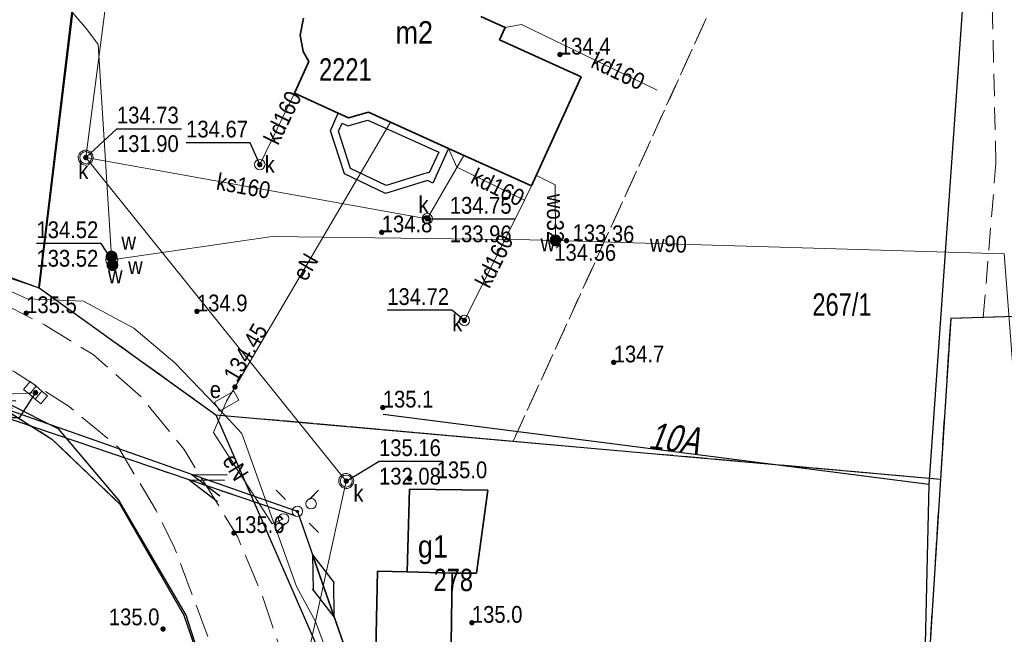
# Model space of a CAD drawing. Header units: metres. Extents: x 5548743 to 5556416, y 5707500 to 5714000.
# Tile 27 of 203: x 5551411 to 5551477, y 5711425 to 5711466. Entities that reach past the tile are written whole.
import ezdxf
from ezdxf.enums import TextEntityAlignment as Align

# ---------------------------------------------------------------- set-up
doc = ezdxf.new("R2010")
doc.units = ezdxf.units.M
doc.header["$MEASUREMENT"] = 0
for name, pattern in [('1.5_0.75', [2.25, 1.5, -0.75]), ('2.25_0.75', [3, 2.25, -0.75]), ('219-1000', [0]), ('suep_nn_1000', [0])]:
    doc.linetypes.add(name, pattern=pattern)
doc.layers.get('0').update_dxf_attribs({"color": 2, "linetype": 'CONTINUOUS', "lineweight": 5})
for name, color, linetype in [('211-numer działki ewidencyjnej', 7, 'CONTINUOUS'), ('217-kontur klasyfikacyjny', 7, 'CONTINUOUS'), ('218-kontur użytku gruntowego', 7, 'CONTINUOUS'), ('219-działka ewidencyjna', 7, 'CONTINUOUS'), ('238-Punkt adresowy budynku', 7, 'CONTINUOUS'), ('312-budynek ewidencyjny', 7, 'CONTINUOUS'), ('312-oznaczenie budynku ewidencyjnego', 7, 'CONTINUOUS'), ('312-oznaczenie budynku ewidencyjnego-Atr117', 7, 'CONTINUOUS'), ('jezdnia', 7, 'CONTINUOUS'), ('kratka ściekowa', 7, 'CONTINUOUS'), ('latarnia', 7, 'CONTINUOUS'), ('ogrodzenie trwałe', 7, 'CONTINUOUS'), ('pikieta naturalna', 7, 'CONTINUOUS'), ('pikieta naturalna-Atr2', 7, 'CONTINUOUS'), ('przewód elektroenergetyczny niskiego napięcia', 7, 'CONTINUOUS'), ('przewód elektroenergetyczny niskiego napięcia - ob. projektowany', 7, 'CONTINUOUS'), ('przewód elektroenergetyczny podziemny', 7, 'CONTINUOUS'), ('przewód elektroenergetyczny podziemny-Atr1', 7, 'CONTINUOUS'), ('przewód kanalizacyjny', 7, 'CONTINUOUS'), ('przewód kanalizacyjny-Atr1', 7, 'CONTINUOUS'), ('przewód telekomunikacyjny podziemny', 7, 'CONTINUOUS'), ('przewód wodociągowy', 7, 'CONTINUOUS'), ('przewód wodociągowy-Atr1', 7, 'CONTINUOUS'), ('rzedna', 7, 'CONTINUOUS'), ('rzedna-Atr2', 7, 'CONTINUOUS'), ('rzedna-Atr3', 7, 'CONTINUOUS'), ('studnia kanalizacyjna', 7, 'CONTINUOUS'), ('studnia kanalizacyjna-Atr17', 7, 'CONTINUOUS'), ('szafa elektroenergetyczna lub kontener', 7, 'CONTINUOUS'), ('szafa elektroenergetyczna lub kontener-Atr17', 7, 'CONTINUOUS'), ('taras', 7, 'CONTINUOUS'), ('właz do komory lub kanału - okrągły', 7, 'CONTINUOUS'), ('właz do komory lub kanału - okrągły-Atr17', 7, 'CONTINUOUS'), ('zasuwa lub zawór', 7, 'CONTINUOUS'), ('zasuwa lub zawór-Atr17', 7, 'CONTINUOUS')]:
    doc.layers.add(name, color=color, linetype=linetype)
doc.styles.get("Standard").update_dxf_attribs({"font": 'Working1250', "width": 0.75})
doc.linetypes.add('902-1000', pattern='A,5,0,[1,ksztalty.shx,S=1,R=0,X=0,Y=0],5', length=10)

# ---------------------------------------------------------------- blocks, each defined once
blk = doc.blocks.new('PW01')
at = {"linetype": 'Continuous', "lineweight": 13}
h = blk.add_hatch(color=0, dxfattribs=at)
edge = h.paths.add_edge_path()
edge.add_arc((0, 0), 0.18, 0, 360)
blk = doc.blocks.new('US05')
at = {"color": 0, "linetype": 'Continuous', "lineweight": 13}
for p, q in [((-0.75, -0.35), (-0.75, 0.35)), ((-0.75, 0.35), (-0.25, 0.35)), ((-0.25, -0.35), (-0.25, 0.35)), ((-0.25, 0.35), (0.25, 0.35)), ((0.25, -0.35), (0.25, 0.35)), ((0.25, 0.35), (0.75, 0.35)), ((0.75, -0.35), (0.75, 0.35)), ((-0.75, -0.35), (-0.25, -0.35)), ((-0.25, -0.35), (0.25, -0.35)), ((0.25, -0.35), (0.75, -0.35))]:
    blk.add_line(p, q, dxfattribs=at)
blk = doc.blocks.new('US22')
at = {"color": 0, "linetype": 'Continuous', "lineweight": 0}
blk.add_circle((0, 0), 0.4, dxfattribs=at)
blk = doc.blocks.new('US25')
at = {"linetype": 'Continuous', "lineweight": 13}
h = blk.add_hatch(color=0, dxfattribs=at)
edge = h.paths.add_edge_path()
edge.add_arc((0, 0), 0.4, 0, 360)
blk = doc.blocks.new('US18')
at = {"color": 0, "linetype": 'Continuous', "lineweight": 13}
for p, q in [((-0.75, -0.35), (-0.75, 0.35)), ((-0.75, 0.35), (0.75, 0.35)), ((0.75, -0.35), (0.75, 0.35)), ((-0.75, -0.35), (0.75, -0.35))]:
    blk.add_line(p, q, dxfattribs=at)
blk = doc.blocks.new('US15')
at = {"color": 0, "linetype": 'Continuous', "lineweight": 13}
blk.add_circle((0, 0), 0.35, dxfattribs=at)
blk = doc.blocks.new('SM05')
at = {"color": 0, "linetype": 'Continuous', "lineweight": 13}
blk.add_circle((0, 0), 0.35, dxfattribs=at)
blk = doc.blocks.new('SUEOM')
at = {"linetype": 'Continuous'}
h = blk.add_hatch(color=0, dxfattribs=at)
h.dxf.hatch_style = 1
h.paths.add_polyline_path([(0.045, 0, 1), (-0.045, 0, 1)])
at = {"color": 0, "linetype": 'Continuous'}
for p, q in [((-0.797, 0.797), (-1.325, 1.328)), ((0.796, 0.797), (1.324, 1.328)), ((-0.797, -0.794), (-1.325, -1.324)), ((0.796, -0.794), (1.324, -1.324))]:
    blk.add_line(p, q, dxfattribs=at)
blk.add_circle((0, 0), 0.068, dxfattribs=at)
blk = doc.blocks.new('SM01')
at = {"color": 0, "linetype": 'Continuous', "lineweight": 13}
for p, q in [((-0.848, 0.848), (-1.414, 1.414)), ((0.849, 0.848), (1.414, 1.414)), ((-0.848, -0.849), (-1.414, -1.414)), ((0.849, -0.849), (1.414, -1.414))]:
    blk.add_line(p, q, dxfattribs=at)
blk.add_circle((0, 0), 0.35, dxfattribs=at)
blk = doc.blocks.new('SUEP1')
at = {"color": 0, "linetype": 'Continuous'}
for p, q in [((7.5, 0), (5.25, 0.75)), ((22.5, 0), (20.25, 0.75)), ((0, 0), (7.5, 0)), ((7.5, 0), (5.25, -0.75)), ((7.5, 0), (22.5, 0)), ((22.5, 0), (20.25, -0.75))]:
    blk.add_line(p, q, dxfattribs=at)

msp = doc.modelspace()

# ---------------------------------------------------------------- linework, layer by layer
at = {"layer": '217-kontur klasyfikacyjny', "color": 3, "linetype": '1.5_0.75', "lineweight": 18, "flags": 128}
for points in [[(5551412.32, 5711448.47), (5551416.7, 5711484.7)], [(5551476.42, 5711456.83), (5551475.8, 5711483.31)], [(5551457.01, 5711466.53), (5551444.08, 5711438.2)], [(5551475.57, 5711446.52), (5551476.42, 5711456.83)], [(5551407.64, 5711450.06), (5551412.32, 5711448.47)], [(5551481.42, 5711446.69), (5551475.57, 5711446.52)], [(5551473.39, 5711446.45), (5551472.7, 5711435.65)], [(5551472.7, 5711435.65), (5551473.39, 5711446.45)], [(5551475.57, 5711446.52), (5551473.39, 5711446.45)], [(5551473.39, 5711446.45), (5551475.57, 5711446.52)], [(5551413.17, 5711438.34), (5551406.67, 5711442.43)], [(5551424.16, 5711439.97), (5551432.31, 5711421.27)], [(5551444.08, 5711438.2), (5551424.16, 5711439.97)], [(5551417.73, 5711433.98), (5551413.17, 5711438.34)], [(5551444.08, 5711438.2), (5551472.7, 5711435.65)], [(5551472.7, 5711435.65), (5551444.08, 5711438.2)], [(5551472.7, 5711435.65), (5551469.09, 5711378.43)], [(5551469.09, 5711378.43), (5551472.7, 5711435.65)], [(5551422.02, 5711426.53), (5551417.73, 5711433.98)], [(5551425.21, 5711417.22), (5551422.02, 5711426.53)]]:
    msp.add_lwpolyline(points, dxfattribs=at)
at = {"layer": '218-kontur użytku gruntowego', "color": 70, "linetype": '1.5_0.75', "lineweight": 18, "flags": 128}
for points in [[(5551412.32, 5711448.47), (5551416.7, 5711484.7)], [(5551416.7, 5711484.7), (5551412.32, 5711448.47)], [(5551476.42, 5711456.83), (5551475.8, 5711483.31)], [(5551444.08, 5711438.2), (5551457.01, 5711466.53)], [(5551457.01, 5711466.53), (5551444.08, 5711438.2)], [(5551475.57, 5711446.52), (5551476.42, 5711456.83)], [(5551412.32, 5711448.47), (5551407.64, 5711450.06)], [(5551407.64, 5711450.06), (5551412.32, 5711448.47)], [(5551424.16, 5711439.97), (5551412.32, 5711448.47)], [(5551412.32, 5711448.47), (5551424.16, 5711439.97)], [(5551481.42, 5711446.69), (5551475.57, 5711446.52)], [(5551473.39, 5711446.45), (5551472.7, 5711435.65)], [(5551472.7, 5711435.65), (5551473.39, 5711446.45)], [(5551475.57, 5711446.52), (5551473.39, 5711446.45)], [(5551473.39, 5711446.45), (5551475.57, 5711446.52)], [(5551413.17, 5711438.34), (5551406.67, 5711442.43)], [(5551406.67, 5711442.43), (5551413.17, 5711438.34)], [(5551432.31, 5711421.27), (5551424.16, 5711439.97)], [(5551424.16, 5711439.97), (5551444.08, 5711438.2)], [(5551424.16, 5711439.97), (5551432.31, 5711421.27)], [(5551444.08, 5711438.2), (5551424.16, 5711439.97)], [(5551417.73, 5711433.98), (5551413.17, 5711438.34)], [(5551413.17, 5711438.34), (5551417.73, 5711433.98)], [(5551444.08, 5711438.2), (5551472.7, 5711435.65)], [(5551472.7, 5711435.65), (5551444.08, 5711438.2)], [(5551472.7, 5711435.65), (5551469.09, 5711378.43)], [(5551469.09, 5711378.43), (5551472.7, 5711435.65)], [(5551422.02, 5711426.53), (5551417.73, 5711433.98)], [(5551417.73, 5711433.98), (5551422.02, 5711426.53)], [(5551425.21, 5711417.22), (5551422.02, 5711426.53)], [(5551422.02, 5711426.53), (5551425.21, 5711417.22)]]:
    msp.add_lwpolyline(points, dxfattribs=at)
at = {"layer": '219-działka ewidencyjna', "color": 94, "linetype": '219-1000', "lineweight": 30, "flags": 128}
for points in [[(5551418.88, 5711502.7), (5551412.32, 5711448.47)], [(5551407.64, 5711450.06), (5551412.32, 5711448.47)], [(5551412.32, 5711448.47), (5551424.16, 5711439.97)], [(5551473.39, 5711446.45), (5551481.42, 5711446.69)], [(5551473.39, 5711446.45), (5551472.7, 5711435.65)], [(5551406.67, 5711442.43), (5551413.17, 5711438.34)], [(5551424.16, 5711439.97), (5551472.7, 5711435.65)], [(5551424.16, 5711439.97), (5551432.31, 5711421.27)], [(5551413.17, 5711438.34), (5551417.73, 5711433.98)], [(5551472.7, 5711435.65), (5551469.09, 5711378.43)], [(5551417.73, 5711433.98), (5551422.02, 5711426.53)], [(5551422.02, 5711426.53), (5551425.21, 5711417.22)]]:
    msp.add_lwpolyline(points, dxfattribs=at)
at = {"layer": '312-budynek ewidencyjny', "color": 252, "linetype": 'Continuous', "lineweight": 35, "flags": 128}
for points in [[(5551429.81, 5711465.43), (5551430.04, 5711466.55)], [(5551441.9, 5711466.67), (5551443.54, 5711465.93)], [(5551443.54, 5711465.93), (5551443.16, 5711465.11)], [(5551430.01, 5711464.32), (5551429.81, 5711465.43)], [(5551443.16, 5711465.11), (5551448.63, 5711462.63)], [(5551430.38, 5711463.65), (5551430.01, 5711464.32)], [(5551429.42, 5711461.52), (5551430.38, 5711463.65)], [(5551448.63, 5711462.63), (5551445.31, 5711455.31)], [(5551432.36, 5711460.19), (5551429.42, 5711461.52)], [(5551433.04, 5711459.88), (5551432.36, 5711460.19)], [(5551434.38, 5711460.26), (5551433.04, 5711459.88)], [(5551439.75, 5711457.83), (5551434.38, 5711460.26)], [(5551445.31, 5711455.31), (5551439.75, 5711457.83)], [(5551436.98, 5711429.43), (5551437.13, 5711434.97)], [(5551437.13, 5711434.97), (5551442.37, 5711434.92)], [(5551442.37, 5711434.92), (5551441.63, 5711429.35)], [(5551434.79, 5711419.92), (5551434.99, 5711429.48)], [(5551434.99, 5711429.48), (5551436.98, 5711429.43)], [(5551439.98, 5711429.35), (5551436.98, 5711429.43)], [(5551436.98, 5711429.43), (5551439.98, 5711429.35)], [(5551439.98, 5711429.35), (5551439.85, 5711419.85)], [(5551441.63, 5711429.35), (5551439.98, 5711429.35)]]:
    msp.add_lwpolyline(points, dxfattribs=at)
at = {"layer": 'jezdnia', "color": 252, "linetype": '2.25_0.75', "lineweight": 18, "flags": 128}
msp.add_lwpolyline([(5551172.09, 5711540.78), (5551175.55, 5711541.48), (5551179.08, 5711541.81), (5551182.67, 5711541.28), (5551184.52, 5711540.66), (5551199.48, 5711533.25), (5551229.75, 5711519.43), (5551232.58, 5711518.54), (5551237.97, 5711517.08), (5551246, 5711516), (5551265.86, 5711515.51), (5551285.84, 5711514.34), (5551298.12, 5711510.6), (5551299.87, 5711510.1), (5551304.6, 5711507.06), (5551344.36, 5711475.83), (5551354.22, 5711468.39), (5551360.8, 5711464.06), (5551374.1, 5711456.68), (5551402.05, 5711446.48), (5551407.78, 5711444.12), (5551410.66, 5711442.85), (5551414.33, 5711440.51), (5551417.63, 5711437.78), (5551420.15, 5711433.54), (5551421.37, 5711431.1), (5551426.56, 5711417.26), (5551432.01, 5711390.13), (5551431.87, 5711377.29), (5551426.97, 5711372.97), (5551427.74, 5711369.97), (5551440.19, 5711371.8), (5551450.56, 5711371.32), (5551462.05, 5711371.81), (5551478.14, 5711373.67), (5551488.68, 5711375.38), (5551516.03, 5711380.25), (5551543.48, 5711385.9), (5551551.63, 5711387.01), (5551565.67, 5711387.79), (5551572.21, 5711387.75), (5551583.47, 5711386.8), (5551583.96, 5711391.49), (5551566.2, 5711392.76), (5551550.45, 5711392.17), (5551542.24, 5711391.21), (5551487.59, 5711380.11), (5551461.08, 5711375.98), (5551449.46, 5711376.1), (5551446.32, 5711376.39), (5551441.41, 5711378.14), (5551439.66, 5711379.88), (5551437.86, 5711383.43), (5551436.13, 5711391.22), (5551429.65, 5711420.76), (5551427.26, 5711427.87), (5551425.61, 5711431.8), (5551422.03, 5711437.63), (5551419.19, 5711441.14), (5551415.93, 5711444.01), (5551412.67, 5711446), (5551409.41, 5711447.67), (5551403.68, 5711450.03), (5551375.77, 5711460.32), (5551363.25, 5711467.22), (5551356.64, 5711471.51), (5551346.66, 5711478.8), (5551307.36, 5711510.62), (5551302.62, 5711513.66), (5551298.56, 5711514.88), (5551286.23, 5711518.17), (5551273.73, 5711520.21), (5551268.88, 5711520.25), (5551264.12, 5711520.29), (5551254.29, 5711520.53), (5551243.63, 5711521.23), (5551236.96, 5711522.3), (5551231.68, 5711523.72), (5551223.67, 5711526.93), (5551218.56, 5711529.25), (5551196.45, 5711540.28), (5551189.04, 5711543.29), (5551182.56, 5711546.16), (5551169.98, 5711545.84), (5551167.74, 5711545.19)], close=True, dxfattribs=at)
at = {"layer": 'ogrodzenie trwałe', "color": 252, "linetype": '902-1000', "lineweight": 25, "flags": 128}
for points in [[(5551386.29, 5711458.09), (5551412.29, 5711448.47), (5551418.64, 5711501.4), (5551475.3, 5711483.27), (5551471.93, 5711435.28), (5551435.36, 5711439.98)], [(5551425.16, 5711417.17), (5551422.16, 5711426.53), (5551417.66, 5711434.24), (5551413.63, 5711439.01), (5551406.97, 5711442.35), (5551400.96, 5711444.12), (5551390.57, 5711446.91), (5551382.05, 5711447.48)], [(5551471.93, 5711435.28), (5551471.5, 5711416.84), (5551470.35, 5711392.23), (5551468.09, 5711392.27)]]:
    msp.add_lwpolyline(points, dxfattribs=at)
at = {"layer": 'przewód elektroenergetyczny niskiego napięcia', "color": 1, "linetype": 'suep_nn_1000', "lineweight": 18, "flags": 128}
for points in [[(5551384.89, 5711449.18), (5551429.62, 5711433.49)], [(5551429.62, 5711433.49), (5551384.89, 5711449.18)], [(5551429.62, 5711433.49), (5551438.04, 5711409.33)]]:
    msp.add_lwpolyline(points, dxfattribs=at)
at = {"layer": 'przewód elektroenergetyczny niskiego napięcia - ob. projektowany', "color": 1, "linetype": '2.25_0.75', "lineweight": 18, "flags": 128}
msp.add_lwpolyline([(5551429.47, 5711433.18), (5551384.82, 5711448.38)], dxfattribs=at)
at = {"layer": 'przewód elektroenergetyczny podziemny', "color": 1, "linetype": 'Continuous', "lineweight": 18, "flags": 128}
for points in [[(5551435.86, 5711459.59), (5551425.44, 5711441.83), (5551424.88, 5711440.88)], [(5551424.88, 5711440.88), (5551424.01, 5711438.78), (5551427.92, 5711432.66), (5551428.7, 5711432.98)]]:
    msp.add_lwpolyline(points, dxfattribs=at)
at = {"layer": 'przewód kanalizacyjny', "color": 34, "linetype": 'Continuous', "lineweight": 18, "flags": 128}
for points in [[(5551248.99, 5711626.03), (5551264.5, 5711613.67), (5551273.27, 5711606.28), (5551302.49, 5711596.19), (5551334.97, 5711595.59), (5551372.21, 5711602.16), (5551376.68, 5711602.39), (5551379.2, 5711547.02), (5551371.73, 5711524.35), (5551421.06, 5711509.2), (5551418.45, 5711480.42), (5551415.44, 5711457.21), (5551432.89, 5711435.52), (5551428.39, 5711415), (5551432.87, 5711392.48), (5551435.75, 5711372.47)], [(5551443.54, 5711465.93), (5551444.64, 5711466.13), (5551453.72, 5711461.74)], [(5551427.1, 5711456.74), (5551429.42, 5711461.52)], [(5551440.77, 5711457.36), (5551438.32, 5711453.11), (5551415.44, 5711457.21)], [(5551444.83, 5711454.35), (5551440.31, 5711456.57), (5551439.75, 5711457.83)], [(5551445.31, 5711455.31), (5551444.83, 5711454.35), (5551440.81, 5711446.29)], [(5551380.86, 5711439.98), (5551411.99, 5711441.44)]]:
    msp.add_lwpolyline(points, dxfattribs=at)
at = {"layer": 'przewód telekomunikacyjny podziemny', "color": 30, "linetype": 'Continuous', "lineweight": 18, "flags": 128}
msp.add_lwpolyline([(5551441.51, 5711378.91), (5551439.2, 5711381.74), (5551438.07, 5711383.74), (5551437.35, 5711390.3), (5551431.96, 5711393.66), (5551435.92, 5711400.56), (5551435.04, 5711407.64), (5551434.39, 5711411.06), (5551432.29, 5711422.19), (5551430.83, 5711426.11), (5551429.55, 5711428.45), (5551425.89, 5711438.72), (5551424.15, 5711440.59), (5551421.4, 5711443.46), (5551418.66, 5711445.78), (5551415.29, 5711447.59), (5551411.51, 5711447.74), (5551406.27, 5711450.13)], dxfattribs=at)
at = {"layer": 'przewód wodociągowy', "color": 5, "linetype": 'Continuous', "lineweight": 18, "flags": 128}
for points in [[(5551480.77, 5711401.27), (5551476.97, 5711450.75), (5551447.65, 5711451.64), (5551446.91, 5711451.66), (5551445.16, 5711451.7), (5551427.94, 5711451.91), (5551417.18, 5711450.36), (5551417.17, 5711450.58), (5551416.28, 5711464.79), (5551415.48, 5711465.84), (5551403.09, 5711480.25), (5551404.15, 5711480.46), (5551388.98, 5711501.01), (5551338.01, 5711525.36), (5551334.95, 5711526.78), (5551317.77, 5711533.04), (5551308.62, 5711535.46), (5551308.67, 5711537.37), (5551309.39, 5711546.08), (5551311.94, 5711560.48), (5551310.1, 5711570.58), (5551304.61, 5711576.85), (5551293.52, 5711582.76), (5551287.82, 5711583.9)], [(5551445.63, 5711456), (5551446.9, 5711455.38), (5551446.91, 5711451.66)], [(5551417.23, 5711450), (5551417.18, 5711450.36)]]:
    msp.add_lwpolyline(points, dxfattribs=at)
at = {"layer": 'rzedna-Atr2', "color": 252, "flags": 128}
for points in [[(5551415.44, 5711457.21), (5551417.53, 5711459.15), (5551421.86, 5711459.15)], [(5551427.1, 5711456.74), (5551426.46, 5711458.21), (5551422.169, 5711458.21)], [(5551438.32, 5711453.11), (5551439.83, 5711453.1), (5551444.16, 5711453.1)], [(5551417.18, 5711450.36), (5551416.47, 5711451.46), (5551412.139, 5711451.46)], [(5551440.81, 5711446.29), (5551439.97, 5711446.98), (5551435.64, 5711446.98)], [(5551412.08, 5711441.45), (5551410.98, 5711439.76), (5551406.649, 5711439.76)], [(5551432.89, 5711435.52), (5551435.09, 5711436.85), (5551439.365, 5711436.85)]]:
    msp.add_lwpolyline(points, dxfattribs=at)
at = {"layer": 'studnia kanalizacyjna', "color": 34, "linetype": 'Continuous', "lineweight": 18, "flags": 128}
for points in [[(5551415.94, 5711457.22), (5551415.93, 5711457.12), (5551415.9, 5711457.02), (5551415.84, 5711456.93), (5551415.78, 5711456.85), (5551415.7, 5711456.79), (5551415.6, 5711456.73), (5551415.5, 5711456.71), (5551415.4, 5711456.71), (5551415.3, 5711456.73), (5551415.2, 5711456.77), (5551415.12, 5711456.83), (5551415.04, 5711456.91), (5551414.98, 5711457), (5551414.95, 5711457.1), (5551414.94, 5711457.2), (5551414.94, 5711457.3), (5551414.97, 5711457.4), (5551415.03, 5711457.49), (5551415.1, 5711457.57), (5551415.18, 5711457.63), (5551415.28, 5711457.69), (5551415.38, 5711457.71), (5551415.48, 5711457.71), (5551415.58, 5711457.69), (5551415.68, 5711457.64), (5551415.76, 5711457.59), (5551415.83, 5711457.51), (5551415.89, 5711457.42), (5551415.92, 5711457.32)], [(5551433.28, 5711435.82), (5551433.34, 5711435.73), (5551433.38, 5711435.63), (5551433.39, 5711435.53), (5551433.38, 5711435.43), (5551433.35, 5711435.33), (5551433.3, 5711435.24), (5551433.23, 5711435.16), (5551433.15, 5711435.1), (5551433.05, 5711435.04), (5551432.95, 5711435.02), (5551432.85, 5711435.02), (5551432.75, 5711435.04), (5551432.65, 5711435.08), (5551432.57, 5711435.14), (5551432.5, 5711435.22), (5551432.43, 5711435.31), (5551432.4, 5711435.41), (5551432.39, 5711435.51), (5551432.4, 5711435.61), (5551432.42, 5711435.71), (5551432.48, 5711435.8), (5551432.55, 5711435.88), (5551432.63, 5711435.94), (5551432.73, 5711436), (5551432.83, 5711436.02), (5551432.93, 5711436.02), (5551433.03, 5711436), (5551433.13, 5711435.96), (5551433.21, 5711435.9)]]:
    msp.add_lwpolyline(points, close=True, dxfattribs=at)
at = {"layer": 'taras', "color": 252}
for p, q in [((5551431.83, 5711459.01), (5551432.36, 5711460.19)), ((5551432.36, 5711460.19), (5551433.04, 5711459.88)), ((5551433.04, 5711459.88), (5551434.38, 5711460.26)), ((5551434.38, 5711460.26), (5551439.75, 5711457.83)), ((5551432.365, 5711458.982), (5551432.61, 5711459.527)), ((5551432.61, 5711459.527), (5551432.999, 5711459.349)), ((5551432.999, 5711459.349), (5551434.341, 5711459.729)), ((5551434.341, 5711459.729), (5551439.089, 5711457.58)), ((5551432.78, 5711456.13), (5551431.83, 5711459.01)), ((5551433.188, 5711456.488), (5551432.365, 5711458.982)), ((5551439.089, 5711457.58), (5551438.458, 5711456.18)), ((5551439.75, 5711457.83), (5551438.7, 5711455.5)), ((5551435.53, 5711454.8), (5551432.78, 5711456.13)), ((5551435.57, 5711455.337), (5551433.188, 5711456.488)), ((5551438.383, 5711456.217), (5551435.57, 5711455.337)), ((5551438.458, 5711456.18), (5551438.383, 5711456.217)), ((5551438.34, 5711455.68), (5551435.53, 5711454.8)), ((5551438.7, 5711455.5), (5551438.34, 5711455.68))]:
    msp.add_line(p, q, dxfattribs=at)

# ---------------------------------------------------------------- block references
at = {"layer": 'kratka ściekowa', "color": 34, "linetype": 'Continuous', "lineweight": 18, "rotation": 320.274}
msp.add_blockref('US05', (5551412.08, 5711441.45), dxfattribs=at)
at = {"layer": 'latarnia', "color": 252, "linetype": 'Continuous', "lineweight": 18}
for name, p in [('SM01', (5551429.62, 5711433.49)), ('SUEOM', (5551429.62, 5711433.49)), ('SM05', (5551430.54, 5711434)), ('SM05', (5551428.7, 5711432.98))]:
    msp.add_blockref(name, p, dxfattribs=at)
at = {"layer": 'pikieta naturalna', "color": 252, "linetype": 'Continuous', "lineweight": 13}
for p in [(5551447.21, 5711464.12), (5551435.27, 5711452.2), (5551411.45, 5711446.78), (5551422.89, 5711446.9), (5551450.81, 5711443.48), (5551435.34, 5711440.45), (5551437.14, 5711435.67), (5551425.37, 5711432.04), (5551441.31, 5711426.02), (5551420.62, 5711425.6)]:
    msp.add_blockref('PW01', p, dxfattribs=at)
at = {"layer": 'przewód elektroenergetyczny niskiego napięcia', "color": 1, "linetype": 'Continuous', "lineweight": 18}
for p, rotation in [((5551429.62, 5711433.49), 160.671), ((5551429.62, 5711433.49), 289.214), ((5551438.04, 5711409.33), 109.214)]:
    msp.add_blockref('SUEP1', p, dxfattribs=dict(at, rotation=rotation))
at = {"layer": 'przewód elektroenergetyczny niskiego napięcia - ob. projektowany', "color": 1, "linetype": 'Continuous', "lineweight": 18, "rotation": 161.2}
msp.add_blockref('SUEP1', (5551429.47, 5711433.18), dxfattribs=at)
at = {"layer": 'rzedna', "color": 34, "linetype": 'Continuous', "lineweight": 18}
for p in [(5551415.44, 5711457.21), (5551427.1, 5711456.74), (5551432.89, 5711435.52)]:
    msp.add_blockref('PW01', p, dxfattribs=at)
at = {"layer": 'rzedna', "color": 252, "linetype": 'Continuous', "lineweight": 18}
for p in [(5551438.32, 5711453.11), (5551440.81, 5711446.29)]:
    msp.add_blockref('PW01', p, dxfattribs=at)
at = {"layer": 'rzedna', "color": 5, "linetype": 'Continuous', "lineweight": 18}
for p in [(5551446.91, 5711451.66), (5551417.18, 5711450.36)]:
    msp.add_blockref('PW01', p, dxfattribs=at)
at = {"layer": 'rzedna', "color": 5, "linetype": 'Continuous', "lineweight": 18, "rotation": 358.266}
msp.add_blockref('PW01', (5551447.65, 5711451.64), dxfattribs=at)
at = {"layer": 'rzedna', "color": 1, "linetype": 'Continuous', "lineweight": 18, "rotation": 59.593}
msp.add_blockref('PW01', (5551425.44, 5711441.83), dxfattribs=at)
at = {"layer": 'rzedna', "color": 34, "linetype": 'Continuous', "lineweight": 18, "rotation": 320.274}
msp.add_blockref('PW01', (5551412.08, 5711441.45), dxfattribs=at)
at = {"layer": 'studnia kanalizacyjna', "color": 34, "linetype": 'Continuous', "lineweight": 18}
for p in [(5551427.1, 5711456.74), (5551438.32, 5711453.11), (5551440.81, 5711446.29)]:
    msp.add_blockref('US15', p, dxfattribs=at)
at = {"layer": 'szafa elektroenergetyczna lub kontener', "color": 1, "linetype": 'Continuous', "lineweight": 18, "rotation": 29.745}
msp.add_blockref('US18', (5551424.88, 5711440.88), dxfattribs=at)
at = {"layer": 'właz do komory lub kanału - okrągły', "color": 252, "linetype": 'Continuous', "lineweight": 18}
for p in [(5551415.44, 5711457.21), (5551417.18, 5711450.36), (5551432.89, 5711435.52)]:
    msp.add_blockref('US22', p, dxfattribs=at)
at = {"layer": 'zasuwa lub zawór', "color": 5, "linetype": 'Continuous', "lineweight": 18}
for p in [(5551446.91, 5711451.66), (5551417.17, 5711450.58), (5551417.23, 5711450)]:
    msp.add_blockref('US25', p, dxfattribs=at)

# ---------------------------------------------------------------- texts
at = {"layer": '211-numer działki ewidencyjnej', "color": 94, "linetype": 'Continuous', "lineweight": 30, "width": 0.79}
msp.add_text('267/1', height=1.5, dxfattribs=at).set_placement((5551464.12, 5711448.11), align=Align.TOP_LEFT)
at = {"layer": '238-Punkt adresowy budynku', "color": 252, "linetype": 'Continuous', "lineweight": 18, "oblique": 15, "width": 0.79}
msp.add_text('10A', height=1.8, rotation=-6.4, dxfattribs=at).set_placement((5551454.75, 5711437.5), align=Align.CENTER)
at = {"layer": '312-oznaczenie budynku ewidencyjnego', "color": 252, "linetype": 'Continuous', "lineweight": 18, "width": 0.79}
msp.add_text('2221', height=1.5, dxfattribs=at).set_placement((5551431.07, 5711462.37))
msp.add_text('278', height=1.5, dxfattribs=at).set_placement((5551438.74, 5711429.64), align=Align.TOP_LEFT)
at = {"layer": '312-oznaczenie budynku ewidencyjnego-Atr117', "color": 252, "width": 0.9}
for s, p in [('m2', (5551437.45, 5711465.61)), ('g1', (5551438.7, 5711431.14))]:
    msp.add_text(s, height=1.5, dxfattribs=at).set_placement(p, align=Align.MIDDLE_CENTER)
at = {"layer": 'pikieta naturalna-Atr2', "color": 252, "width": 0.9}
for s, p in [('134.4', (5551447.21, 5711464.12)), ('134.8', (5551435.27, 5711452.2)), ('134.9', (5551422.89, 5711446.9)), ('135.5', (5551411.45, 5711446.78)), ('134.7', (5551450.81, 5711443.48)), ('135.1', (5551435.34, 5711440.45)), ('135.0', (5551438.95, 5711435.71)), ('135.6', (5551425.37, 5711432.04)), ('135.0', (5551416.99, 5711425.85)), ('135.0', (5551441.31, 5711426.02))]:
    msp.add_text(s, height=1.125, dxfattribs=at).set_placement(p)
at = {"layer": 'przewód elektroenergetyczny podziemny-Atr1', "color": 1, "width": 0.9}
for rotation, p in [(59.599, (5551429.72, 5711449.13)), (-58.738, (5551425.03, 5711437.19))]:
    msp.add_text('eN', height=1.125, rotation=rotation, dxfattribs=at).set_placement(p, align=Align.MIDDLE_LEFT)
at = {"layer": 'przewód kanalizacyjny-Atr1', "color": 34, "width": 0.9}
for s, rotation, p in [('kd160', 334.197, (5551449.45, 5711463.81)), ('kd160', 64.11, (5551427.82, 5711458.23)), ('kd160', 333.842, (5551441.39, 5711456.04)), ('ks160', 349.841, (5551424.23, 5711455.63)), ('kd160', 63.492, (5551441.98, 5711448.63))]:
    msp.add_text(s, height=1.125, rotation=rotation, dxfattribs=at).set_placement(p, align=Align.MIDDLE_LEFT)
at = {"layer": 'przewód wodociągowy-Atr1', "color": 5, "width": 0.9}
for s, rotation, p in [('wo32', 270.154, (5551446.9, 5711454.78)), ('w90', -1.739, (5551453.23, 5711451.47))]:
    msp.add_text(s, height=1.125, rotation=rotation, dxfattribs=at).set_placement(p, align=Align.MIDDLE_LEFT)
at = {"layer": 'rzedna-Atr2', "color": 34, "width": 0.9}
for s, p in [('134.73', (5551417.53, 5711459.161)), ('134.67', (5551422.169, 5711458.221)), ('135.16', (5551435.09, 5711436.861))]:
    msp.add_text(s, height=1.125, dxfattribs=at).set_placement(p, align=Align.BOTTOM_LEFT)
at = {"layer": 'rzedna-Atr2', "color": 252, "width": 0.9}
for s, p in [('134.75', (5551439.83, 5711453.111)), ('134.72', (5551435.64, 5711446.991))]:
    msp.add_text(s, height=1.125, dxfattribs=at).set_placement(p, align=Align.BOTTOM_LEFT)
at = {"layer": 'rzedna-Atr2', "color": 5, "width": 0.9}
msp.add_text('134.52', height=1.125, dxfattribs=at).set_placement((5551412.139, 5711451.471), align=Align.BOTTOM_LEFT)
msp.add_text('133.36', height=1.125, rotation=358.261, dxfattribs=at).set_placement((5551448.04, 5711451.63))
msp.add_text('134.56', height=1.125, dxfattribs=at).set_placement((5551446.83, 5711450.29))
at = {"layer": 'rzedna-Atr2', "color": 1, "width": 0.9}
msp.add_text('134.45', height=1.125, rotation=59.599, dxfattribs=at).set_placement((5551425.58, 5711442.07))
at = {"layer": 'rzedna-Atr3', "color": 34, "width": 0.9}
for s, p in [('131.90', (5551417.53, 5711457.249)), ('132.08', (5551435.09, 5711434.949))]:
    msp.add_text(s, height=1.125, dxfattribs=at).set_placement(p, align=Align.BOTTOM_LEFT)
at = {"layer": 'rzedna-Atr3', "color": 252, "width": 0.9}
msp.add_text('133.96', height=1.125, dxfattribs=at).set_placement((5551439.83, 5711451.199), align=Align.BOTTOM_LEFT)
at = {"layer": 'rzedna-Atr3', "color": 5, "width": 0.9}
msp.add_text('133.52', height=1.125, dxfattribs=at).set_placement((5551412.139, 5711449.559), align=Align.BOTTOM_LEFT)
at = {"layer": 'studnia kanalizacyjna-Atr17', "color": 34, "width": 0.9}
for p in [(5551427.43, 5711456.19), (5551437.73, 5711453.5), (5551439.99, 5711445.56)]:
    msp.add_text('k', height=1.125, dxfattribs=at).set_placement(p)
at = {"layer": 'szafa elektroenergetyczna lub kontener-Atr17', "color": 1, "width": 0.9}
msp.add_text('e', height=1.125, dxfattribs=at).set_placement((5551423.75, 5711441.09))
at = {"layer": 'właz do komory lub kanału - okrągły-Atr17', "color": 252, "width": 0.9}
for s, p in [('k', (5551414.94, 5711455.78)), ('w', (5551416.93, 5711448.78)), ('k', (5551433.37, 5711434.14))]:
    msp.add_text(s, height=1.125, dxfattribs=at).set_placement(p)
at = {"layer": 'zasuwa lub zawór-Atr17', "color": 5, "width": 0.9}
for p in [(5551417.83, 5711451.04), (5551445.91, 5711450.93), (5551418.28, 5711449.4)]:
    msp.add_text('w', height=1.125, dxfattribs=at).set_placement(p)

doc.saveas('drawing.dxf')
